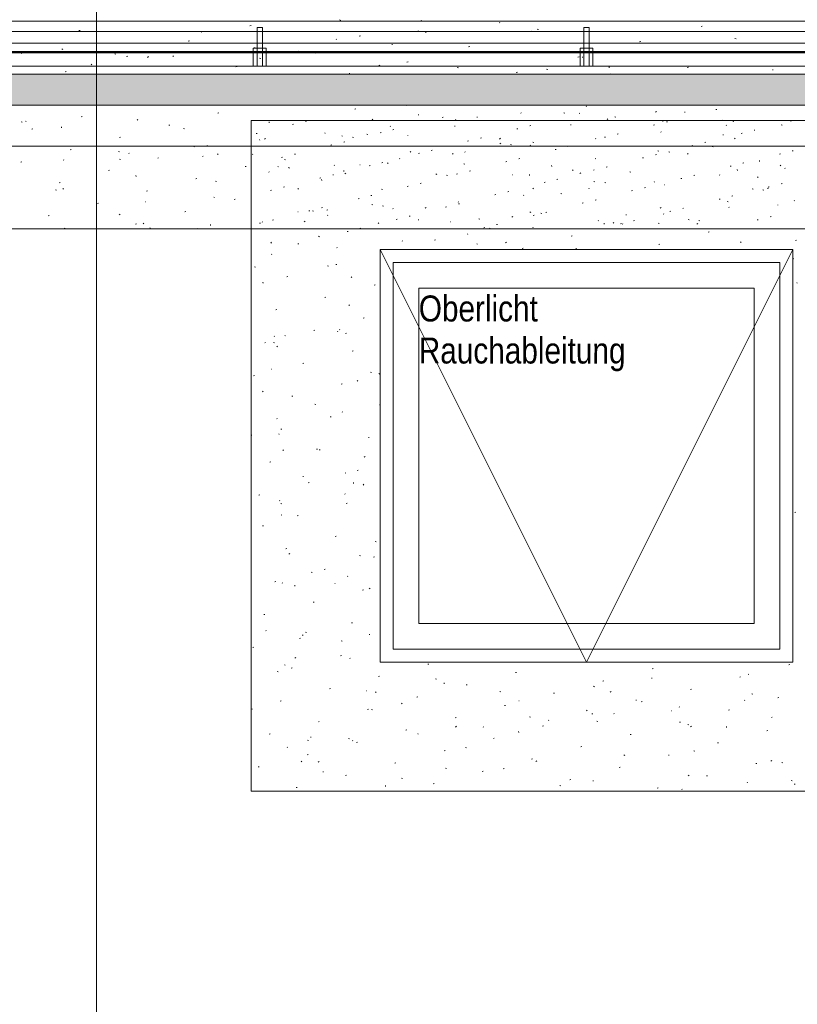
# Model space of a CAD drawing. Extents: x -743 to 300, y 62 to 1112.
# Tile 118 of 179: x -159 to -99, y 694 to 771. Entities that reach past the tile are written whole.
import ezdxf
from ezdxf.lldxf.tags import DXFTag

# ---------------------------------------------------------------- set-up
doc = ezdxf.new("R2010")
doc.units = 0
doc.layers.get('0').update_dxf_attribs({"lineweight": 13})
for name, color, linetype, lineweight, true_color in [('30 -36 Dächer- 3 Dachbeläge', 7, 'Continuous', 15, 0x9999ff), ('30 -36 Dächer- 3 Dachbeläge Gründach', 9, 'Continuous', 9, 0x808080), ('30 -36 Dächer- 4 Dachbekleidungen', 7, 'Continuous', 9, 0xccccff), ('40 -43 Lüftungsanlagen - Entrauchung', 7, 'Continuous', 9, 0xd7f2ff), ('60- 61 allgemeine Ausstattung- 4 Terrassen', 9, 'Continuous', 9, 0x808080), ('70 -72 Beschriftung- 1 Beschriftung allgemein', 7, 'Continuous', 9, 0xff6633)]:
    doc.layers.add(name, color=color, linetype=linetype, lineweight=lineweight, true_color=true_color)
doc.layers.add('70 -71 Achsen- 1 Gebäudeachsen', color=7, linetype='STRICHPUNKT2-A06CPV7LL0', lineweight=18)
doc.layers.add('70 -73 Bauteildarst.- 2 verdeckt 0.15', color=7, linetype='grob-A06CPV7GL0', lineweight=15)
doc.styles.get("Standard").update_dxf_attribs({"font": 'ARIALN.TTF'})
tags = doc.linetypes.add('grob-A06CPV7GL0', pattern=[14, 3, -8, 3]).pattern_tags.tags
tags[8:9] = [DXFTag(74, 4), DXFTag(75, 0), DXFTag(340, '0'), DXFTag(46, 0.0), DXFTag(50, 0.0), DXFTag(44, 0.0), DXFTag(45, 0.0)]
tags[6:7] = [DXFTag(74, 4), DXFTag(75, 0), DXFTag(340, '0'), DXFTag(46, 0.0), DXFTag(50, 0.0), DXFTag(44, 0.0), DXFTag(45, 0.0)]
tags[4:5] = [DXFTag(74, 4), DXFTag(75, 0), DXFTag(340, '0'), DXFTag(46, 0.0), DXFTag(50, 0.0), DXFTag(44, 0.0), DXFTag(45, 0.0)]
tags = doc.linetypes.add('STRICHPUNKT2-A06CPV7LL0', pattern=[12.7, 6.35, -3.175, 0, -3.175]).pattern_tags.tags
tags[10:11] = [DXFTag(74, 4), DXFTag(75, 0), DXFTag(340, '0'), DXFTag(46, 0.0), DXFTag(50, 0.0), DXFTag(44, 0.0), DXFTag(45, 0.0)]
tags[8:9] = [DXFTag(74, 4), DXFTag(75, 0), DXFTag(340, '0'), DXFTag(46, 0.0), DXFTag(50, 0.0), DXFTag(44, 0.0), DXFTag(45, 0.0)]
tags[6:7] = [DXFTag(74, 4), DXFTag(75, 0), DXFTag(340, '0'), DXFTag(46, 0.0), DXFTag(50, 0.0), DXFTag(44, 0.0), DXFTag(45, 0.0)]
tags[4:5] = [DXFTag(74, 4), DXFTag(75, 0), DXFTag(340, '0'), DXFTag(46, 0.0), DXFTag(50, 0.0), DXFTag(44, 0.0), DXFTag(45, 0.0)]

# ---------------------------------------------------------------- blocks, each defined once
blk = doc.blocks.new('Referenz-A06CPV7ML0')
at = {"layer": '30 -36 Dächer- 3 Dachbeläge', "color": 0, "linetype": 'Continuous', "ltscale": 0.15}
for p, q in [((76.456, 766.512), (-606.852, 766.512)), ((-603.052, 764.112), (76.456, 764.112))]:
    blk.add_line(p, q, dxfattribs=at)
at = {"layer": '30 -36 Dächer- 3 Dachbeläge', "color": 0, "lineweight": 9}
for p, q in [((-603.052, 764.112), (76.456, 764.112)), ((-132.82, 763.795), (-132.743, 763.814)), ((-128.869, 764.091), (-128.796, 764.061)), ((-123.8, 764.112), (-123.834, 764.088)), ((-122.215, 764.099), (-122.161, 764.112)), ((-114.845, 763.993), (-114.872, 764.022)), ((-109.424, 763.599), (-109.489, 763.554)), ((-107.217, 763.524), (-107.224, 763.595)), ((-104.825, 763.753), (-104.749, 763.772)), ((-158.675, 762.807), (-158.6, 762.784)), ((-158.36, 762.865), (-158.287, 762.835)), ((-154.03, 763.189), (-153.953, 763.208)), ((-149.636, 763.001), (-149.694, 762.947)), ((-143.425, 763.492), (-143.348, 763.511)), ((-139.447, 762.74), (-139.455, 762.81)), ((-136.64, 762.843), (-136.564, 762.862)), ((-131.419, 763.02), (-131.476, 762.967)), ((-127.892, 763.359), (-127.856, 763.357)), ((-127.033, 762.906), (-127.008, 762.912)), ((-126.035, 763.146), (-125.959, 763.165)), ((-124.975, 762.954), (-125.002, 762.983)), ((-123.332, 763.132), (-123.339, 763.203)), ((-119.91, 763.473), (-119.937, 763.503)), ((-116.606, 763.516), (-116.533, 763.486)), ((-115.43, 763.45), (-115.354, 763.469)), ((-113.202, 763.04), (-113.259, 762.986)), ((-112.639, 763.19), (-112.564, 763.167)), ((-108.931, 762.828), (-108.938, 762.899)), ((-108.645, 762.8), (-108.569, 762.819)), ((-104.342, 762.941), (-104.269, 762.912)), ((-103.509, 762.857), (-103.436, 762.827)), ((-99.038, 762.863), (-98.961, 762.883)), ((-157.85, 762.236), (-157.773, 762.255)), ((-155.563, 762.347), (-155.57, 762.418)), ((-147.245, 762.54), (-147.168, 762.559)), ((-146.096, 762.29), (-146.023, 762.261)), ((-137.637, 762.603), (-137.561, 762.622)), ((-130.04, 762.435), (-130.067, 762.464)), ((-129.855, 762.194), (-129.779, 762.213)), ((-125.046, 762.436), (-125.053, 762.506)), ((-120.248, 762.257), (-120.171, 762.276)), ((-119.25, 762.497), (-119.174, 762.516)), ((-116.081, 762.58), (-116.045, 762.577)), ((-109.643, 762.56), (-109.566, 762.579)), ((-109.061, 762.01), (-109.087, 762.039)), ((-103.996, 762.529), (-104.022, 762.559)), ((-101.86, 762.151), (-101.784, 762.17)), ((-99.755, 762.565), (-99.68, 762.542)), ((-151.065, 761.587), (-150.989, 761.606)), ((-140.46, 761.89), (-140.384, 761.91)), ((-140.17, 761.396), (-140.196, 761.425)), ((-139.748, 761.509), (-139.805, 761.455)), ((-135.105, 761.915), (-135.132, 761.944)), ((-133.832, 761.716), (-133.759, 761.686)), ((-133.675, 761.241), (-133.599, 761.26)), ((-132.999, 761.631), (-132.926, 761.601)), ((-131.892, 761.847), (-131.817, 761.824)), ((-130.853, 761.954), (-130.776, 761.973)), ((-128.708, 761.779), (-128.695, 761.747)), ((-124.068, 761.304), (-123.991, 761.323)), ((-123.07, 761.545), (-122.994, 761.564)), ((-121.53, 761.528), (-121.588, 761.474)), ((-114.126, 761.49), (-114.152, 761.52)), ((-113.463, 761.608), (-113.386, 761.627)), ((-112.465, 761.848), (-112.389, 761.867)), ((-104.269, 761.801), (-104.234, 761.798)), ((-103.313, 761.547), (-103.371, 761.494)), ((-102.858, 761.911), (-102.782, 761.93)), ((-154.885, 760.635), (-154.809, 760.654)), ((-151.146, 760.505), (-151.07, 760.482)), ((-145.235, 760.876), (-145.261, 760.905)), ((-144.28, 760.938), (-144.204, 760.957)), ((-134.673, 761.001), (-134.596, 761.02)), ((-128.463, 760.509), (-128.527, 760.464)), ((-126.89, 760.592), (-126.814, 760.611)), ((-124.255, 760.452), (-124.282, 760.481)), ((-121.569, 761.141), (-121.496, 761.111)), ((-120.736, 761.056), (-120.663, 761.027)), ((-119.191, 760.971), (-119.217, 761)), ((-119.008, 761.222), (-118.933, 761.199)), ((-117.283, 760.655), (-117.206, 760.674)), ((-116.285, 760.895), (-116.209, 760.915)), ((-109.305, 760.566), (-109.232, 760.537)), ((-108.472, 760.482), (-108.399, 760.452)), ((-106.678, 760.959), (-106.602, 760.978)), ((-105.68, 761.199), (-105.604, 761.218)), ((-105.109, 760.888), (-105.034, 760.865)), ((-98.896, 760.55), (-98.819, 760.569)), ((-155.365, 759.837), (-155.391, 759.866)), ((-151.059, 759.915), (-150.986, 759.886)), ((-150.3, 760.357), (-150.326, 760.386)), ((-148.1, 759.986), (-148.024, 760.005)), ((-144.565, 760.152), (-144.63, 760.107)), ((-143.407, 760.326), (-143.464, 760.272)), ((-140.741, 760.299), (-140.728, 760.266)), ((-138.493, 760.049), (-138.416, 760.068)), ((-138.262, 759.88), (-138.186, 759.857)), ((-137.495, 760.289), (-137.419, 760.308)), ((-129.32, 759.932), (-129.347, 759.961)), ((-127.888, 760.352), (-127.811, 760.371)), ((-125.19, 760.345), (-125.247, 760.291)), ((-121.103, 759.703), (-121.027, 759.722)), ((-120.105, 759.943), (-120.029, 759.962)), ((-114.118, 759.975), (-114.182, 759.93)), ((-110.498, 760.006), (-110.422, 760.025)), ((-109.501, 760.246), (-109.424, 760.265)), ((-106.973, 760.364), (-107.03, 760.31)), ((-101.433, 759.74), (-101.441, 759.81)), ((-99.893, 760.309), (-99.817, 760.328)), ((-158.705, 759.682), (-158.629, 759.701)), ((-151.92, 759.033), (-151.844, 759.052)), ((-141.315, 759.336), (-141.239, 759.355)), ((-138.795, 759.341), (-138.722, 759.311)), ((-137.962, 759.256), (-137.889, 759.226)), ((-134.385, 759.413), (-134.412, 759.442)), ((-133.664, 758.955), (-133.671, 759.026)), ((-132.432, 759.471), (-132.397, 759.468)), ((-131.708, 759.4), (-131.631, 759.419)), ((-130.71, 759.64), (-130.634, 759.659)), ((-130.22, 759.617), (-130.284, 759.572)), ((-124.362, 759.545), (-124.287, 759.522)), ((-123.925, 758.991), (-123.849, 759.01)), ((-117.549, 759.347), (-117.556, 759.418)), ((-115.874, 759.082), (-115.939, 759.037)), ((-114.318, 759.054), (-114.242, 759.073)), ((-113.321, 759.294), (-113.244, 759.313)), ((-103.713, 759.357), (-103.637, 759.376)), ((-103.147, 759.043), (-103.155, 759.114)), ((-102.716, 759.597), (-102.639, 759.616)), ((-99.772, 759.44), (-99.837, 759.395)), ((-99.447, 759.18), (-99.473, 759.21)), ((-149.779, 758.563), (-149.787, 758.633)), ((-145.135, 758.384), (-145.059, 758.403)), ((-143.616, 758.203), (-143.54, 758.18)), ((-139.45, 758.893), (-139.477, 758.922)), ((-135.528, 758.447), (-135.452, 758.466)), ((-135.378, 758.259), (-135.385, 758.329)), ((-134.53, 758.687), (-134.454, 758.706)), ((-133.518, 758.833), (-133.576, 758.78)), ((-126.532, 758.766), (-126.459, 758.736)), ((-125.699, 758.681), (-125.626, 758.652)), ((-124.923, 758.75), (-124.847, 758.769)), ((-120.621, 758.691), (-120.586, 758.689)), ((-119.263, 758.651), (-119.27, 758.722)), ((-117.141, 758.341), (-117.064, 758.36)), ((-115.301, 758.853), (-115.359, 758.799)), ((-114.268, 758.191), (-114.195, 758.162)), ((-111.478, 758.92), (-111.403, 758.897)), ((-107.533, 758.405), (-107.457, 758.424)), ((-106.536, 758.645), (-106.459, 758.664)), ((-104.512, 758.661), (-104.538, 758.69)), ((-101.529, 758.548), (-101.593, 758.503)), ((-156.022, 757.54), (-155.949, 757.511)), ((-155.74, 758.081), (-155.664, 758.1)), ((-155.395, 757.631), (-155.452, 757.577)), ((-148.955, 757.432), (-148.879, 757.451)), ((-139.348, 757.495), (-139.272, 757.514)), ((-138.35, 757.735), (-138.274, 757.754)), ((-137.178, 757.65), (-137.235, 757.596)), ((-130.732, 757.578), (-130.656, 757.555)), ((-128.743, 757.798), (-128.667, 757.817)), ((-127.746, 758.038), (-127.669, 758.057)), ((-118.96, 757.669), (-119.018, 757.616)), ((-118.138, 758.101), (-118.062, 758.12)), ((-114.642, 757.622), (-114.668, 757.651)), ((-113.435, 758.107), (-113.362, 758.077)), ((-111.353, 757.452), (-111.277, 757.471)), ((-110.356, 757.692), (-110.279, 757.711)), ((-109.577, 758.141), (-109.603, 758.171)), ((-108.81, 757.912), (-108.775, 757.91)), ((-102.004, 757.617), (-101.931, 757.587)), ((-101.171, 757.532), (-101.098, 757.502)), ((-100.743, 757.689), (-100.801, 757.635)), ((-100.748, 757.755), (-100.672, 757.774)), ((-99.751, 757.996), (-99.674, 758.015)), ((-143.758, 756.966), (-143.685, 756.936)), ((-142.171, 756.782), (-142.094, 756.801)), ((-132.563, 756.845), (-132.487, 756.865)), ((-131.566, 757.086), (-131.489, 757.105)), ((-121.958, 757.149), (-121.882, 757.168)), ((-120.961, 757.389), (-120.884, 757.408)), ((-119.707, 757.102), (-119.733, 757.132)), ((-116.832, 757.243), (-116.757, 757.22)), ((-114.176, 756.74), (-114.099, 756.759)), ((-104.568, 756.803), (-104.492, 756.822)), ((-103.571, 757.043), (-103.495, 757.062)), ((-98.727, 756.678), (-98.753, 756.707)), ((-152.775, 756.479), (-152.699, 756.498)), ((-149.046, 756.606), (-149.011, 756.603)), ((-136.383, 755.893), (-136.307, 755.912)), ((-136.086, 755.901), (-136.01, 755.878)), ((-135.386, 756.133), (-135.309, 756.152)), ((-134.913, 755.993), (-134.977, 755.948)), ((-131.495, 756.391), (-131.422, 756.361)), ((-130.662, 756.306), (-130.589, 756.277)), ((-129.836, 756.064), (-129.863, 756.093)), ((-127.289, 756.158), (-127.347, 756.104)), ((-125.778, 756.196), (-125.702, 756.215)), ((-124.772, 756.583), (-124.798, 756.612)), ((-124.781, 756.437), (-124.704, 756.456)), ((-115.173, 756.5), (-115.097, 756.519)), ((-109.072, 756.177), (-109.13, 756.124)), ((-107.391, 756.091), (-107.315, 756.11)), ((-103.949, 756.618), (-103.873, 756.595)), ((-103.792, 756.158), (-103.818, 756.188)), ((-100.014, 756.382), (-100.001, 756.349)), ((-156.596, 755.527), (-156.519, 755.546)), ((-151.015, 755.635), (-151.08, 755.59)), ((-145.991, 755.83), (-145.914, 755.849)), ((-139.206, 755.181), (-139.129, 755.2)), ((-137.235, 755.826), (-137.2, 755.824)), ((-134.901, 755.544), (-134.928, 755.573)), ((-129.598, 755.244), (-129.522, 755.263)), ((-128.601, 755.484), (-128.524, 755.503)), ((-127.881, 755.17), (-127.888, 755.241)), ((-123.202, 755.276), (-123.126, 755.253)), ((-120.568, 755.458), (-120.632, 755.413)), ((-119.231, 755.816), (-119.158, 755.787)), ((-118.993, 755.547), (-118.917, 755.566)), ((-118.398, 755.732), (-118.325, 755.702)), ((-117.996, 755.787), (-117.919, 755.806)), ((-113.922, 755.119), (-113.948, 755.149)), ((-111.765, 755.563), (-111.773, 755.633)), ((-111.211, 755.138), (-111.135, 755.157)), ((-108.857, 755.639), (-108.883, 755.668)), ((-108.388, 755.851), (-108.312, 755.87)), ((-106.967, 755.242), (-106.894, 755.212)), ((-106.134, 755.157), (-106.061, 755.127)), ((-101.604, 755.201), (-101.527, 755.22)), ((-100.606, 755.442), (-100.53, 755.461)), ((76.456, 754.512), (-593.852, 754.512)), ((-155.339, 754.558), (-155.263, 754.535)), ((-149.811, 754.877), (-149.734, 754.897)), ((-149.165, 754.955), (-149.223, 754.902)), ((-148.721, 754.591), (-148.648, 754.561)), ((-145.038, 754.512), (-145.058, 754.534)), ((-143.996, 754.778), (-144.003, 754.849)), ((-140.203, 754.941), (-140.127, 754.96)), ((-139.966, 755.025), (-139.993, 755.054)), ((-136.67, 755.101), (-136.734, 755.056)), ((-132.421, 754.532), (-132.344, 754.551)), ((-130.948, 754.975), (-131.006, 754.921)), ((-129.595, 754.474), (-129.602, 754.545)), ((-125.424, 755.047), (-125.389, 755.045)), ((-122.813, 754.595), (-122.737, 754.614)), ((-122.324, 754.566), (-122.389, 754.521)), ((-121.816, 754.835), (-121.74, 754.854)), ((-118.987, 754.6), (-119.013, 754.629)), ((-113.479, 754.867), (-113.487, 754.937)), ((-112.731, 754.994), (-112.789, 754.94)), ((-112.209, 754.898), (-112.132, 754.917)), ((-112.047, 754.901), (-112.034, 754.868)), ((-109.302, 754.941), (-109.227, 754.918)), ((-106.222, 754.924), (-106.287, 754.879)), ((-135.625, 753.931), (-135.552, 753.902)), ((-133.418, 754.291), (-133.342, 754.311)), ((-126.634, 753.642), (-126.557, 753.661)), ((-124.052, 754.08), (-124.078, 754.11)), ((-116.029, 753.946), (-115.952, 753.965)), ((-105.424, 754.249), (-105.347, 754.268)), ((-98.639, 753.6), (-98.562, 753.619)), ((-139.277, 753.463), (-139.335, 753.409)), ((-137.238, 753.339), (-137.162, 753.358)), ((-134.182, 753.042), (-134.208, 753.071)), ((-129.117, 753.561), (-129.143, 753.59)), ((-123.361, 753.357), (-123.288, 753.327)), ((-121.06, 753.483), (-121.118, 753.429)), ((-119.849, 752.993), (-119.772, 753.012)), ((-115.672, 752.974), (-115.596, 752.951)), ((-109.244, 753.296), (-109.167, 753.316)), ((-102.843, 753.502), (-102.9, 753.448)), ((-139.246, 752.522), (-139.273, 752.551)), ((-98.834, 752.207), (-98.761, 752.178)), ((-140.588, 751.556), (-140.515, 751.527)), ((-134.925, 751.631), (-134.85, 751.608)), ((-134.274, 751.737), (-134.197, 751.756)), ((-138.094, 750.785), (-138.017, 750.804)), ((-133.048, 750.788), (-133.105, 750.734)), ((-139.927, 750.297), (-139.934, 750.368)), ((-131.309, 750.136), (-131.232, 750.155)), ((-98.523, 750.307), (-98.55, 750.336)), ((-135.129, 749.183), (-135.053, 749.202)), ((-133.287, 748.607), (-133.214, 748.577)), ((-138.949, 748.231), (-138.873, 748.25)), ((-132.164, 747.582), (-132.088, 747.601)), ((-139.043, 746.151), (-139.069, 746.18)), ((-138.25, 746.231), (-138.177, 746.202)), ((-135.984, 746.629), (-135.908, 746.648)), ((-134.143, 746.513), (-134.151, 746.583)), ((-133.978, 746.671), (-134.004, 746.7)), ((-133.468, 746.426), (-133.532, 746.381)), ((-139.804, 745.677), (-139.728, 745.696)), ((-139.118, 745.684), (-139.043, 745.661)), ((-138.807, 745.418), (-138.864, 745.364)), ((-133.019, 745.028), (-132.943, 745.047)), ((-136.839, 744.075), (-136.763, 744.094)), ((-140.66, 743.123), (-140.583, 743.142)), ((-139.308, 743.626), (-139.273, 743.624)), ((-131.588, 743.382), (-131.513, 743.359)), ((-130.949, 743.282), (-130.876, 743.252)), ((-133.875, 742.474), (-133.798, 742.493)), ((-132.577, 742.742), (-132.635, 742.689)), ((-139.918, 741.909), (-139.982, 741.864)), ((-137.695, 741.521), (-137.618, 741.54)), ((-135.912, 740.907), (-135.839, 740.877)), ((-130.91, 740.872), (-130.852, 740.887)), ((-134.73, 739.92), (-134.654, 739.939)), ((-133.774, 740.3), (-133.8, 740.329)), ((-138.839, 739.78), (-138.865, 739.809)), ((-140.852, 738.522), (-140.802, 738.502)), ((-138.692, 738.551), (-138.7, 738.621)), ((-138.55, 738.967), (-138.474, 738.986)), ((-131.765, 738.318), (-131.689, 738.337)), ((-138.336, 737.372), (-138.394, 737.319)), ((-135.782, 737.436), (-135.706, 737.413)), ((-135.585, 737.366), (-135.509, 737.385)), ((-132.022, 736.858), (-132.087, 736.813)), ((-139.405, 736.413), (-139.329, 736.432)), ((-136.841, 735.315), (-136.805, 735.312)), ((-133.575, 735.582), (-133.502, 735.553)), ((-132.62, 735.764), (-132.544, 735.783)), ((-136.44, 734.812), (-136.364, 734.831)), ((-132.909, 734.766), (-132.916, 734.837)), ((-132.107, 734.697), (-132.164, 734.643)), ((-140.261, 733.859), (-140.184, 733.878)), ((-133.57, 733.928), (-133.596, 733.958)), ((-138.635, 733.409), (-138.661, 733.438)), ((-138.538, 733.207), (-138.465, 733.178)), ((-133.476, 733.21), (-133.399, 733.229)), ((-138.472, 732.342), (-138.537, 732.297)), ((-137.296, 732.257), (-137.219, 732.277)), ((-98.696, 732.518), (-98.62, 732.537)), ((-139.975, 731.489), (-139.899, 731.466)), ((-134.331, 730.656), (-134.255, 730.675)), ((-131.237, 730.257), (-131.164, 730.228)), ((-138.151, 729.703), (-138.075, 729.722)), ((-137.865, 729.327), (-137.923, 729.273)), ((-132.445, 729.187), (-132.37, 729.164)), ((-131.366, 729.054), (-131.29, 729.073)), ((-136.2, 727.882), (-136.127, 727.853)), ((-135.186, 728.102), (-135.11, 728.121)), ((-139.006, 727.149), (-138.93, 727.168)), ((-138.431, 727.038), (-138.458, 727.067)), ((-134.373, 727.003), (-134.338, 727.001)), ((-133.366, 727.557), (-133.393, 727.587)), ((-137.458, 726.805), (-137.465, 726.875)), ((-132.221, 726.5), (-132.145, 726.519)), ((-131.636, 726.652), (-131.694, 726.598)), ((-136.041, 725.548), (-135.965, 725.567)), ((-139.861, 724.595), (-139.785, 724.614)), ((-133.077, 723.946), (-133, 723.965)), ((-139.705, 723.373), (-139.691, 723.34)), ((-136.638, 723.24), (-136.563, 723.217)), ((-131.674, 723.02), (-131.682, 723.09)), ((-137.027, 722.775), (-137.091, 722.729)), ((-136.897, 722.994), (-136.82, 723.013)), ((-133.862, 722.558), (-133.789, 722.528)), ((-140.717, 722.041), (-140.64, 722.06)), ((-137.395, 721.281), (-137.453, 721.228)), ((-133.932, 721.392), (-133.855, 721.411)), ((-133.162, 721.186), (-133.189, 721.216)), ((-138.825, 720.183), (-138.752, 720.153)), ((-138.227, 720.667), (-138.254, 720.696)), ((-137.752, 720.44), (-137.676, 720.459)), ((-127.147, 720.743), (-127.071, 720.762)), ((-120.362, 720.094), (-120.286, 720.113)), ((-109.757, 720.397), (-109.681, 720.416)), ((-99.152, 720.7), (-99.076, 720.72)), ((-130.967, 719.791), (-130.891, 719.81)), ((-126.562, 719.608), (-126.489, 719.579)), ((-125.891, 719.235), (-125.898, 719.306)), ((-113.577, 719.445), (-113.501, 719.464)), ((-109.776, 719.628), (-109.783, 719.698)), ((-102.972, 719.748), (-102.896, 719.767)), ((-102.325, 719.978), (-102.25, 719.955)), ((-134.787, 718.838), (-134.711, 718.857)), ((-131.906, 718.691), (-131.87, 718.689)), ((-131.166, 718.606), (-131.223, 718.552)), ((-124.182, 719.141), (-124.106, 719.16)), ((-121.578, 718.636), (-121.503, 718.613)), ((-117.397, 718.492), (-117.321, 718.511)), ((-114.298, 719.033), (-114.225, 719.004)), ((-112.949, 718.625), (-113.006, 718.572)), ((-106.792, 718.796), (-106.716, 718.815)), ((-138.607, 717.886), (-138.531, 717.905)), ((-129.131, 717.724), (-129.196, 717.678)), ((-128.002, 718.189), (-127.926, 718.208)), ((-120.095, 717.912), (-120.059, 717.91)), ((-111.01, 717.975), (-110.997, 717.943)), ((-110.613, 717.843), (-110.536, 717.862)), ((-102.569, 717.932), (-102.595, 717.962)), ((-102.034, 718.459), (-101.961, 718.429)), ((-100.008, 718.146), (-99.931, 718.165)), ((-140.831, 717.293), (-140.756, 717.27)), ((-131.822, 717.237), (-131.746, 717.256)), ((-131.525, 717.233), (-131.452, 717.204)), ((-121.217, 717.54), (-121.141, 717.559)), ((-114.786, 717.189), (-114.851, 717.144)), ((-108.284, 717.133), (-108.248, 717.131)), ((-107.634, 717.413), (-107.66, 717.442)), ((-103.828, 717.194), (-103.751, 717.213)), ((-135.642, 716.284), (-135.566, 716.303)), ((-125.038, 716.587), (-124.961, 716.606)), ((-119.261, 716.658), (-119.188, 716.629)), ((-117.764, 716.374), (-117.79, 716.403)), ((-114.433, 716.891), (-114.356, 716.91)), ((-114.048, 716.334), (-113.973, 716.311)), ((-112.699, 716.893), (-112.725, 716.923)), ((-107.648, 716.242), (-107.571, 716.261)), ((-100.441, 716.654), (-100.505, 716.609)), ((-128.858, 715.635), (-128.781, 715.654)), ((-124.937, 715.931), (-124.994, 715.877)), ((-122.829, 715.854), (-122.855, 715.884)), ((-120.108, 715.451), (-120.115, 715.521)), ((-118.253, 715.938), (-118.176, 715.957)), ((-106.997, 716.084), (-106.924, 716.054)), ((-106.719, 715.95), (-106.777, 715.896)), ((-103.992, 715.843), (-104, 715.913)), ((-100.863, 715.592), (-100.786, 715.611)), ((-139.462, 715.332), (-139.386, 715.351)), ((-136.488, 714.858), (-136.415, 714.829)), ((-136.223, 715.058), (-136.23, 715.129)), ((-133.301, 714.991), (-133.226, 714.968)), ((-132.959, 714.815), (-132.985, 714.845)), ((-132.678, 714.682), (-132.601, 714.702)), ((-127.894, 715.335), (-127.92, 715.364)), ((-122.073, 714.986), (-121.996, 715.005)), ((-111.468, 715.289), (-111.391, 715.308)), ((-138.024, 714.296), (-138.05, 714.325)), ((-125.893, 714.033), (-125.816, 714.052)), ((-124.224, 714.283), (-124.151, 714.254)), ((-115.288, 714.337), (-115.211, 714.356)), ((-106.518, 714.032), (-106.443, 714.009)), ((-104.683, 714.64), (-104.607, 714.659)), ((-136.924, 713.236), (-136.982, 713.182)), ((-136.498, 713.73), (-136.421, 713.749)), ((-135.581, 713.207), (-135.646, 713.162)), ((-119.108, 713.384), (-119.032, 713.403)), ((-118.707, 713.255), (-118.765, 713.202)), ((-111.96, 713.709), (-111.887, 713.679)), ((-108.503, 713.687), (-108.427, 713.707)), ((-100.49, 713.275), (-100.548, 713.221)), ((-140.318, 712.778), (-140.241, 712.797)), ((-135.28, 712.422), (-135.267, 712.389)), ((-129.713, 713.081), (-129.636, 713.1)), ((-125.771, 712.689), (-125.696, 712.666)), ((-122.928, 712.432), (-122.852, 712.451)), ((-121.236, 712.673), (-121.301, 712.628)), ((-112.323, 712.735), (-112.247, 712.754)), ((-101.718, 713.038), (-101.642, 713.057)), ((-99.697, 713.134), (-99.624, 713.105)), ((-133.533, 712.128), (-133.456, 712.147)), ((-129.187, 711.908), (-129.114, 711.879)), ((-116.143, 711.783), (-116.067, 711.802)), ((-114.324, 711.666), (-114.332, 711.736)), ((-106.891, 712.138), (-106.955, 712.093)), ((-105.538, 712.086), (-105.462, 712.105)), ((-98.988, 711.729), (-98.913, 711.706)), ((-137.353, 711.176), (-137.277, 711.195)), ((-130.44, 711.274), (-130.447, 711.344)), ((-126.748, 711.479), (-126.672, 711.498)), ((-116.923, 711.334), (-116.85, 711.304)), ((-109.358, 711.133), (-109.282, 711.152)), ((-107.43, 711.042), (-107.457, 711.071)), ((-102.365, 711.561), (-102.392, 711.591)), ((-98.753, 711.437), (-98.677, 711.456))]:
    blk.add_line(p, q, dxfattribs=at)
at = {"layer": '30 -36 Dächer- 3 Dachbeläge', "color": 0, "linetype": 'Continuous', "lineweight": 9, "ltscale": 0.13}
for p, q in [((-140.852, 762.912), (-140.852, 710.912)), ((-88.852, 762.912), (-140.852, 762.912)), ((-130.852, 720.912), (-130.852, 752.912)), ((-130.852, 752.912), (-98.852, 752.912)), ((-98.852, 752.912), (-98.852, 720.912)), ((-98.852, 720.912), (-130.852, 720.912)), ((-140.852, 710.912), (-88.852, 710.912))]:
    blk.add_line(p, q, dxfattribs=at)
at = {"layer": '30 -36 Dächer- 3 Dachbeläge', "color": 0, "lineweight": 0}
for points in [[(-603.052, 764.112), (-603.052, 766.512), (76.456, 765.155)], [(76.456, 765.155), (-603.052, 766.512), (76.456, 766.512)], [(-603.052, 764.112), (76.456, 765.155), (76.456, 764.112)]]:
    blk.add_solid(points, dxfattribs=at)
at = {"layer": '30 -36 Dächer- 3 Dachbeläge Gründach', "color": 0, "linetype": 'Continuous', "ltscale": 0.13}
blk.add_line((76.456, 760.912), (-593.852, 760.912), dxfattribs=at)
at = {"layer": '30 -36 Dächer- 4 Dachbekleidungen', "color": 0, "linetype": 'Continuous', "ltscale": 0.13}
for p, q in [((-600.452, 770.612), (76.456, 770.612)), ((76.456, 769.812), (-600.452, 769.812)), ((-139.985, 770.112), (-140.385, 770.112)), ((-140.385, 770.112), (-140.385, 768.512)), ((-139.985, 768.512), (-139.985, 770.112)), ((-114.652, 770.112), (-115.052, 770.112)), ((-115.052, 770.112), (-115.052, 768.512)), ((-114.652, 768.512), (-114.652, 770.112)), ((-600.452, 768.912), (76.456, 768.912)), ((-140.385, 768.512), (-140.685, 768.512)), ((-140.685, 768.512), (-140.685, 767.112)), ((-140.385, 767.112), (-140.385, 768.512)), ((-140.385, 768.512), (-139.985, 768.512)), ((-139.985, 768.512), (-139.985, 767.112)), ((-139.985, 768.512), (-139.685, 768.512)), ((-139.685, 768.512), (-139.685, 767.112)), ((-115.052, 768.512), (-115.352, 768.512)), ((-115.352, 768.512), (-115.352, 767.112)), ((-115.052, 767.112), (-115.052, 768.512)), ((-115.052, 768.512), (-114.652, 768.512)), ((-114.652, 768.512), (-114.652, 767.112)), ((-114.652, 768.512), (-114.352, 768.512)), ((-114.352, 768.512), (-114.352, 767.112)), ((76.456, 767.112), (-600.452, 767.112)), ((-140.685, 767.112), (-140.385, 767.112)), ((-139.985, 767.112), (-140.385, 767.112)), ((-139.685, 767.112), (-139.985, 767.112)), ((-115.352, 767.112), (-115.052, 767.112)), ((-114.652, 767.112), (-115.052, 767.112)), ((-114.352, 767.112), (-114.652, 767.112))]:
    blk.add_line(p, q, dxfattribs=at)
at = {"layer": '40 -43 Lüftungsanlagen - Entrauchung', "color": 0}
for p, q in [((-130.852, 752.912), (-98.852, 752.912)), ((-130.852, 720.912), (-130.852, 752.912)), ((-130.852, 752.912), (-114.852, 720.912)), ((-114.852, 720.912), (-98.852, 752.912)), ((-98.852, 752.912), (-98.852, 720.912)), ((-98.852, 720.912), (-130.852, 720.912))]:
    blk.add_line(p, q, dxfattribs=at)
at = {"layer": '40 -43 Lüftungsanlagen - Entrauchung', "color": 0, "linetype": 'Continuous', "ltscale": 0.13}
for p, q in [((-127.852, 749.912), (-101.852, 749.912)), ((-127.852, 723.912), (-127.852, 749.912)), ((-101.852, 749.912), (-101.852, 723.912)), ((-101.852, 723.912), (-127.852, 723.912))]:
    blk.add_line(p, q, dxfattribs=at)
at = {"layer": '60- 61 allgemeine Ausstattung- 4 Terrassen', "color": 0}
for p, q in [((-134.001, 770.714), (-133.909, 770.677)), ((-127.703, 770.637), (-127.607, 770.661)), ((-121.559, 770.48), (-121.592, 770.517)), ((-154.215, 769.879), (-154.12, 769.902)), ((-144.709, 769.771), (-144.665, 769.768)), ((-140.959, 770.258), (-140.864, 770.282)), ((-127.891, 769.831), (-127.923, 769.867)), ((-127.367, 769.77), (-127.273, 769.742)), ((-119.222, 769.825), (-119.126, 769.849)), ((-118.671, 769.995), (-118.58, 769.958)), ((-105.966, 770.205), (-105.87, 770.228)), ((-145.734, 769.067), (-145.639, 769.091)), ((-134.222, 769.182), (-134.255, 769.218)), ((-132.478, 769.446), (-132.382, 769.47)), ((-110.741, 769.014), (-110.645, 769.038)), ((-103.341, 769.277), (-103.25, 769.24)), ((-158.617, 768.165), (-158.689, 768.098)), ((-155.534, 768.463), (-155.443, 768.426)), ((-140.553, 768.532), (-140.586, 768.569)), ((-137.253, 768.256), (-137.158, 768.28)), ((-135.845, 768.19), (-135.917, 768.122)), ((-129.945, 768.797), (-129.901, 768.794)), ((-123.997, 768.635), (-123.901, 768.659)), ((-113.074, 768.214), (-113.146, 768.147)), ((-102.26, 768.203), (-102.164, 768.226)), ((-151.433, 768.092), (-151.339, 768.064)), ((-150.509, 767.877), (-150.414, 767.9)), ((-148.815, 767.865), (-148.896, 767.808)), ((-146.884, 767.883), (-146.917, 767.919)), ((-140.204, 767.745), (-140.113, 767.708)), ((-128.772, 767.444), (-128.676, 767.468)), ((-115.516, 767.823), (-115.42, 767.847)), ((-115.181, 767.823), (-115.137, 767.82)), ((-155.284, 766.686), (-155.189, 766.71)), ((-153.215, 767.234), (-153.248, 767.27)), ((-142.028, 767.065), (-141.933, 767.089)), ((-133.226, 766.512), (-133.234, 766.591)), ((-130.883, 767.196), (-130.964, 767.14)), ((-124.875, 767.027), (-124.783, 766.99)), ((-120.291, 766.633), (-120.195, 766.657)), ((-117.954, 766.893), (-117.86, 766.864)), ((-113.081, 766.994), (-113.09, 767.082)), ((-107.035, 767.012), (-106.939, 767.036)), ((-100.418, 766.849), (-100.373, 766.846)), ((-112.952, 766.528), (-112.975, 766.512))]:
    blk.add_line(p, q, dxfattribs=at)
at = {"layer": '60- 61 allgemeine Ausstattung- 4 Terrassen', "color": 0, "linetype": 'grob-A06CPV7GL0', "lineweight": 50, "ltscale": 0.5}
blk.add_line((76.456, 768.212), (-601.052, 768.212), dxfattribs=at)
at = {"layer": '70 -71 Achsen- 1 Gebäudeachsen', "color": 0, "linetype": 'STRICHPUNKT2-A06CPV7LL0', "ltscale": 0.18}
blk.add_line((-152.852, 1084.852), (-152.852, 85.412), dxfattribs=at)
at = {"layer": '70 -73 Bauteildarst.- 2 verdeckt 0.15', "color": 0, "linetype": 'grob-A06CPV7GL0', "ltscale": 0.15}
for p, q in [((-129.852, 751.912), (-99.852, 751.912)), ((-129.852, 721.912), (-129.852, 751.912)), ((-99.852, 751.912), (-99.852, 721.912)), ((-99.852, 721.912), (-129.852, 721.912))]:
    blk.add_line(p, q, dxfattribs=at)
at = {"layer": '70 -72 Beschriftung- 1 Beschriftung allgemein', "color": 0, "linetype": 'Continuous', "ltscale": 0.13, "char_height": 2.01377, "attachment_point": 1, "rotation": 359.99467}
for s, insert in [('{\\fArial Narrow;Oberlicht}', (-127.852, 749.34)), ('{\\fArial Narrow;Rauchableitung}', (-127.852, 746.081))]:
    blk.add_mtext(s, dxfattribs=dict(at, insert=insert))

msp = doc.modelspace()

# ---------------------------------------------------------------- block references
at = {"color": 8, "lineweight": 13, "ltscale": 0.13, "true_color": 0x808080}
msp.add_blockref('Referenz-A06CPV7ML0', (0, 0), dxfattribs=at)

doc.saveas('drawing.dxf')
